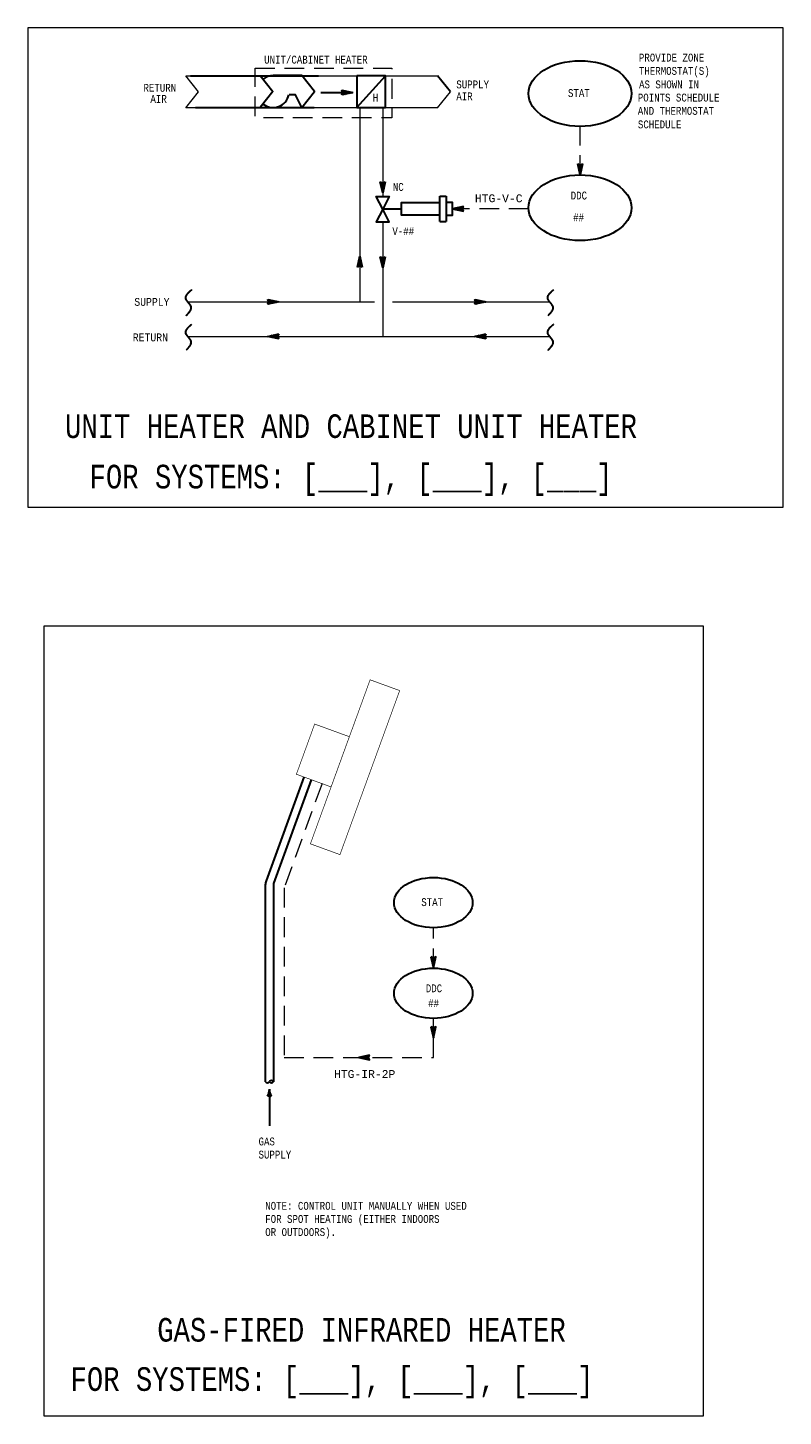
# Model space of a CAD drawing. Header units: inches. Extents: x 3 to 32.2, y 0.4 to 19.6.
# Tile 1 of 3: x 3 to 12.6, y 1.6 to 19.2. Entities that reach past the tile are written whole.
import ezdxf
from ezdxf.enums import TextEntityAlignment as Align

# ---------------------------------------------------------------- set-up
doc = ezdxf.new("R2010")
doc.units = ezdxf.units.IN
doc.header["$MEASUREMENT"] = 0
doc.linetypes.add('HIDDEN', pattern=[0.375, 0.25, -0.125])
for name, color, linetype, lineweight in [('M-ANNO-SYMB', 6, 'Continuous', 30), ('M-ANNO-TEXT', 2, 'Continuous', 30), ('M-DIAG-GRPH', 6, 'Continuous', 13)]:
    doc.layers.add(name, color=color, linetype=linetype, lineweight=lineweight)
doc.styles.add('CONTROLTXT', font='monotxt.shx')

# ---------------------------------------------------------------- blocks, each defined once
blk = doc.blocks.new('*U4')
at = {"color": 0}
for p, q in [((2.656, -0.782), (2.655, -0.782)), ((2.656, -0.782), (2.694, -0.744)), ((2.659, -0.781), (2.657, -0.779)), ((2.662, -0.779), (2.658, -0.776)), ((2.659, -0.775), (2.693, -0.741)), ((2.664, -0.777), (2.66, -0.773)), ((2.667, -0.776), (2.661, -0.77)), ((2.663, -0.767), (2.692, -0.737)), ((2.67, -0.774), (2.663, -0.767)), ((2.673, -0.772), (2.664, -0.764)), ((2.676, -0.771), (2.665, -0.761)), ((2.666, -0.759), (2.691, -0.734)), ((2.667, -0.776), (2.695, -0.747)), ((2.678, -0.769), (2.667, -0.758)), ((2.681, -0.768), (2.668, -0.754)), ((2.669, -0.751), (2.69, -0.73)), ((2.687, -0.769), (2.669, -0.751)), ((2.697, -0.775), (2.67, -0.748)), ((2.672, -0.745), (2.689, -0.727)), ((2.708, -0.781), (2.672, -0.745)), ((2.708, -0.777), (2.673, -0.741)), ((2.674, -0.738), (2.689, -0.723)), ((2.704, -0.768), (2.674, -0.738)), ((2.675, -0.732), (2.688, -0.72)), ((2.701, -0.76), (2.675, -0.735)), ((2.698, -0.753), (2.676, -0.731)), ((2.677, -0.726), (2.687, -0.716)), ((2.693, -0.74), (2.677, -0.724)), ((2.695, -0.746), (2.677, -0.728)), ((2.677, -0.77), (2.697, -0.751)), ((2.678, -0.72), (2.686, -0.712)), ((2.691, -0.733), (2.678, -0.72)), ((2.679, -0.715), (2.686, -0.708)), ((2.69, -0.727), (2.679, -0.717)), ((2.68, -0.709), (2.685, -0.705)), ((2.687, -0.716), (2.68, -0.709)), ((2.688, -0.722), (2.68, -0.713)), ((2.681, -0.704), (2.685, -0.701)), ((2.685, -0.705), (2.681, -0.701)), ((2.686, -0.711), (2.681, -0.705)), ((2.682, -0.694), (2.684, -0.693)), ((2.684, -0.695), (2.682, -0.693)), ((2.682, -0.699), (2.684, -0.697)), ((2.685, -0.7), (2.682, -0.698)), ((2.683, -0.676), (2.683, -0.676)), ((2.683, -0.677), (2.683, -0.677)), ((2.683, -0.68), (2.683, -0.68)), ((2.683, -0.681), (2.683, -0.681)), ((2.683, -0.685), (2.683, -0.684)), ((2.683, -0.686), (2.683, -0.685)), ((2.683, -0.689), (2.684, -0.688)), ((2.684, -0.691), (2.683, -0.689)), ((2.684, -0.767), (2.698, -0.754)), ((2.687, -0.769), (2.699, -0.757)), ((2.69, -0.771), (2.7, -0.76)), ((2.693, -0.772), (2.702, -0.763)), ((2.695, -0.774), (2.703, -0.766)), ((2.698, -0.775), (2.704, -0.769)), ((2.701, -0.777), (2.706, -0.772)), ((2.704, -0.779), (2.707, -0.775)), ((2.707, -0.78), (2.709, -0.778)), ((2.71, -0.782), (2.71, -0.781))]:
    blk.add_line(p, q, dxfattribs=at)

msp = doc.modelspace()

# ---------------------------------------------------------------- linework, layer by layer
at = {"layer": 'M-ANNO-SYMB', "linetype": 'Continuous'}
for p, q in [((5.08, 18.607), (6.708, 18.607)), ((7.195, 18.202), (7.56, 18.607)), ((8.385, 18.403), (8.223, 18.607)), ((6.74, 18.392), (7.145, 18.392)), ((7.005, 18.422), (7.145, 18.392)), ((7.02, 18.392), (7.005, 18.422)), ((7.145, 18.392), (7.005, 18.362)), ((7.005, 18.362), (7.02, 18.392)), ((7.055, 18.373), (7.006, 18.422)), ((7.007, 18.418), (7.01, 18.421)), ((7.007, 18.364), (7.053, 18.411)), ((7.011, 18.363), (7.008, 18.367)), ((7.011, 18.411), (7.019, 18.419)), ((7.02, 18.365), (7.011, 18.374)), ((7.014, 18.404), (7.027, 18.417)), ((7.046, 18.371), (7.015, 18.402)), ((7.029, 18.367), (7.015, 18.381)), ((7.017, 18.386), (7.045, 18.413)), ((7.017, 18.364), (7.062, 18.41)), ((7.018, 18.397), (7.036, 18.415)), ((7.038, 18.369), (7.018, 18.388)), ((7.064, 18.374), (7.02, 18.419)), ((7.03, 18.367), (7.071, 18.408)), ((7.073, 18.376), (7.033, 18.416)), ((7.044, 18.37), (7.08, 18.406)), ((7.081, 18.378), (7.047, 18.413)), ((7.057, 18.373), (7.088, 18.404)), ((7.09, 18.38), (7.06, 18.41)), ((7.071, 18.376), (7.097, 18.402)), ((7.099, 18.382), (7.074, 18.407)), ((7.084, 18.379), (7.106, 18.4)), ((7.108, 18.384), (7.087, 18.404)), ((7.098, 18.382), (7.115, 18.398)), ((7.116, 18.386), (7.101, 18.401)), ((7.111, 18.385), (7.123, 18.396)), ((7.125, 18.387), (7.114, 18.398)), ((7.125, 18.387), (7.132, 18.395)), ((7.134, 18.389), (7.128, 18.396)), ((7.138, 18.39), (7.141, 18.393)), ((7.143, 18.391), (7.141, 18.393)), ((6.652, 18.198), (5.145, 18.198)), ((10.034, 17.347), (10.004, 17.487)), ((10.004, 17.487), (10.034, 17.472)), ((10.005, 17.481), (10.009, 17.485)), ((10.006, 17.486), (10.053, 17.439)), ((10.006, 17.476), (10.052, 17.43)), ((10.007, 17.472), (10.016, 17.481)), ((10.009, 17.464), (10.023, 17.478)), ((10.011, 17.455), (10.03, 17.474)), ((10.013, 17.446), (10.044, 17.478)), ((10.015, 17.437), (10.064, 17.487)), ((10.016, 17.429), (10.061, 17.473)), ((10.028, 17.475), (10.055, 17.448)), ((10.064, 17.487), (10.034, 17.347)), ((10.034, 17.472), (10.064, 17.487)), ((10.039, 17.475), (10.057, 17.457)), ((10.046, 17.478), (10.059, 17.465)), ((10.053, 17.482), (10.061, 17.474)), ((10.06, 17.486), (10.063, 17.483)), ((10.009, 17.462), (10.05, 17.422)), ((10.012, 17.449), (10.048, 17.413)), ((10.015, 17.435), (10.046, 17.404)), ((10.018, 17.42), (10.058, 17.46)), ((10.018, 17.422), (10.044, 17.395)), ((10.02, 17.411), (10.055, 17.446)), ((10.021, 17.408), (10.042, 17.387)), ((10.022, 17.403), (10.052, 17.433)), ((10.024, 17.394), (10.049, 17.419)), ((10.024, 17.395), (10.04, 17.378)), ((10.026, 17.385), (10.046, 17.406)), ((10.027, 17.381), (10.038, 17.369)), ((10.028, 17.376), (10.043, 17.392)), ((10.029, 17.368), (10.04, 17.379)), ((10.029, 17.368), (10.037, 17.361)), ((10.031, 17.359), (10.038, 17.365)), ((10.032, 17.354), (10.035, 17.352)), ((10.033, 17.35), (10.035, 17.352)), ((7.525, 17.117), (7.495, 17.257)), ((7.495, 17.257), (7.525, 17.242)), ((7.496, 17.251), (7.5, 17.254)), ((7.497, 17.255), (7.544, 17.209)), ((7.497, 17.245), (7.542, 17.2)), ((7.498, 17.242), (7.507, 17.251)), ((7.5, 17.233), (7.514, 17.247)), ((7.5, 17.232), (7.54, 17.191)), ((7.502, 17.224), (7.521, 17.244)), ((7.503, 17.216), (7.535, 17.247)), ((7.503, 17.218), (7.539, 17.182)), ((7.505, 17.207), (7.554, 17.256)), ((7.506, 17.205), (7.537, 17.174)), ((7.507, 17.198), (7.551, 17.242)), ((7.509, 17.189), (7.549, 17.229)), ((7.509, 17.191), (7.535, 17.165)), ((7.511, 17.181), (7.546, 17.215)), ((7.512, 17.178), (7.533, 17.156)), ((7.513, 17.172), (7.543, 17.202)), ((7.514, 17.164), (7.531, 17.147)), ((7.515, 17.163), (7.54, 17.188)), ((7.517, 17.154), (7.537, 17.175)), ((7.517, 17.151), (7.529, 17.139)), ((7.518, 17.245), (7.546, 17.217)), ((7.518, 17.146), (7.534, 17.161)), ((7.52, 17.137), (7.531, 17.148)), ((7.52, 17.137), (7.527, 17.13)), ((7.522, 17.128), (7.528, 17.134)), ((7.523, 17.124), (7.525, 17.121)), ((7.524, 17.119), (7.525, 17.121)), ((7.555, 17.257), (7.525, 17.117)), ((7.525, 17.242), (7.555, 17.257)), ((7.53, 17.244), (7.548, 17.226)), ((7.537, 17.248), (7.55, 17.235)), ((7.544, 17.251), (7.552, 17.243)), ((7.551, 17.255), (7.554, 17.252)), ((8.252, 17.078), (8.333, 17.078)), ((8.252, 16.754), (8.252, 17.078)), ((8.333, 17.078), (8.333, 16.835)), ((8.554, 16.944), (8.414, 16.914)), ((8.487, 16.898), (8.527, 16.938)), ((8.496, 16.896), (8.54, 16.941)), ((8.504, 16.895), (8.554, 16.944)), ((8.542, 16.919), (8.524, 16.937)), ((8.545, 16.926), (8.532, 16.939)), ((8.539, 16.914), (8.554, 16.944)), ((8.549, 16.933), (8.541, 16.941)), ((8.553, 16.94), (8.55, 16.943)), ((7.525, 16.912), (7.53, 16.912)), ((8.333, 16.835), (8.333, 16.754)), ((8.414, 16.914), (8.554, 16.884)), ((8.417, 16.913), (8.419, 16.915)), ((8.421, 16.912), (8.419, 16.915)), ((8.426, 16.911), (8.432, 16.918)), ((8.435, 16.909), (8.428, 16.917)), ((8.435, 16.909), (8.446, 16.92)), ((8.448, 16.907), (8.436, 16.918)), ((8.443, 16.908), (8.459, 16.923)), ((8.462, 16.904), (8.445, 16.92)), ((8.452, 16.906), (8.473, 16.926)), ((8.475, 16.901), (8.454, 16.922)), ((8.461, 16.904), (8.486, 16.929)), ((8.489, 16.898), (8.462, 16.924)), ((8.47, 16.902), (8.5, 16.932)), ((8.502, 16.895), (8.471, 16.926)), ((8.478, 16.9), (8.513, 16.935)), ((8.516, 16.892), (8.48, 16.928)), ((8.529, 16.889), (8.489, 16.93)), ((8.543, 16.886), (8.497, 16.932)), ((8.553, 16.886), (8.506, 16.933)), ((8.513, 16.893), (8.545, 16.924)), ((8.542, 16.908), (8.515, 16.935)), ((8.522, 16.891), (8.541, 16.91)), ((8.531, 16.889), (8.545, 16.903)), ((8.554, 16.884), (8.539, 16.914)), ((8.539, 16.887), (8.548, 16.896)), ((8.548, 16.885), (8.552, 16.889)), ((8.252, 16.754), (8.333, 16.754)), ((7.203, 16.174), (7.233, 16.314)), ((7.25, 16.233), (7.206, 16.188)), ((7.248, 16.241), (7.209, 16.202)), ((7.246, 16.25), (7.212, 16.215)), ((7.244, 16.259), (7.214, 16.229)), ((7.26, 16.186), (7.215, 16.231)), ((7.243, 16.268), (7.217, 16.242)), ((7.257, 16.199), (7.217, 16.24)), ((7.254, 16.213), (7.219, 16.248)), ((7.241, 16.276), (7.22, 16.256)), ((7.251, 16.226), (7.221, 16.257)), ((7.249, 16.24), (7.222, 16.266)), ((7.239, 16.285), (7.223, 16.269)), ((7.246, 16.253), (7.224, 16.275)), ((7.237, 16.294), (7.226, 16.283)), ((7.243, 16.267), (7.226, 16.283)), ((7.24, 16.28), (7.228, 16.292)), ((7.235, 16.303), (7.229, 16.296)), ((7.237, 16.294), (7.23, 16.301)), ((7.233, 16.311), (7.232, 16.31)), ((7.234, 16.307), (7.232, 16.31)), ((7.233, 16.314), (7.263, 16.174)), ((7.525, 16.167), (7.495, 16.307)), ((7.495, 16.307), (7.525, 16.292)), ((7.496, 16.301), (7.5, 16.304)), ((7.497, 16.305), (7.544, 16.259)), ((7.497, 16.295), (7.542, 16.25)), ((7.498, 16.292), (7.507, 16.301)), ((7.5, 16.283), (7.514, 16.297)), ((7.5, 16.282), (7.54, 16.241)), ((7.502, 16.274), (7.521, 16.294)), ((7.503, 16.266), (7.535, 16.297)), ((7.503, 16.268), (7.539, 16.232)), ((7.505, 16.257), (7.554, 16.306)), ((7.506, 16.255), (7.537, 16.224)), ((7.507, 16.248), (7.551, 16.292)), ((7.509, 16.239), (7.549, 16.279)), ((7.509, 16.241), (7.535, 16.215)), ((7.511, 16.231), (7.546, 16.265)), ((7.513, 16.222), (7.543, 16.252)), ((7.515, 16.213), (7.54, 16.238)), ((7.518, 16.295), (7.546, 16.267)), ((7.555, 16.307), (7.525, 16.167)), ((7.525, 16.292), (7.555, 16.307)), ((7.53, 16.294), (7.548, 16.276)), ((7.537, 16.298), (7.55, 16.285)), ((7.544, 16.301), (7.552, 16.293)), ((7.551, 16.305), (7.554, 16.302)), ((7.252, 16.224), (7.203, 16.175)), ((7.233, 16.189), (7.203, 16.174)), ((7.206, 16.176), (7.204, 16.179)), ((7.214, 16.179), (7.206, 16.187)), ((7.221, 16.183), (7.207, 16.196)), ((7.228, 16.186), (7.209, 16.205)), ((7.239, 16.186), (7.211, 16.214)), ((7.26, 16.175), (7.213, 16.222)), ((7.254, 16.215), (7.223, 16.184)), ((7.263, 16.174), (7.233, 16.189)), ((7.256, 16.206), (7.236, 16.187)), ((7.258, 16.198), (7.243, 16.184)), ((7.259, 16.189), (7.251, 16.18)), ((7.261, 16.18), (7.258, 16.176)), ((7.512, 16.228), (7.533, 16.206)), ((7.514, 16.214), (7.531, 16.197)), ((7.517, 16.204), (7.537, 16.225)), ((7.517, 16.201), (7.529, 16.189)), ((7.518, 16.196), (7.534, 16.211)), ((7.52, 16.187), (7.531, 16.198)), ((7.52, 16.187), (7.527, 16.18)), ((7.522, 16.178), (7.528, 16.184)), ((7.523, 16.174), (7.525, 16.171)), ((7.524, 16.169), (7.525, 16.171)), ((6.078, 15.733), (6.063, 15.763)), ((6.063, 15.763), (6.203, 15.733)), ((6.063, 15.703), (6.078, 15.733)), ((6.203, 15.733), (6.063, 15.703)), ((6.113, 15.714), (6.064, 15.763)), ((6.064, 15.706), (6.111, 15.753)), ((6.065, 15.76), (6.067, 15.762)), ((6.069, 15.705), (6.065, 15.709)), ((6.068, 15.753), (6.076, 15.761)), ((6.078, 15.707), (6.069, 15.716)), ((6.072, 15.746), (6.085, 15.759)), ((6.087, 15.709), (6.072, 15.723)), ((6.104, 15.712), (6.073, 15.744)), ((6.075, 15.738), (6.094, 15.757)), ((6.075, 15.727), (6.102, 15.755)), ((6.075, 15.706), (6.12, 15.751)), ((6.095, 15.71), (6.076, 15.73)), ((6.122, 15.716), (6.077, 15.76)), ((6.088, 15.709), (6.129, 15.749)), ((6.13, 15.718), (6.091, 15.757)), ((6.102, 15.712), (6.137, 15.747)), ((6.139, 15.72), (6.104, 15.755)), ((6.115, 15.715), (6.146, 15.746)), ((6.148, 15.722), (6.118, 15.752)), ((6.129, 15.718), (6.155, 15.744)), ((6.156, 15.724), (6.131, 15.749)), ((6.142, 15.72), (6.164, 15.742)), ((6.165, 15.725), (6.145, 15.746)), ((6.156, 15.723), (6.172, 15.74)), ((6.174, 15.727), (6.158, 15.743)), ((6.169, 15.726), (6.181, 15.738)), ((6.183, 15.729), (6.172, 15.74)), ((6.183, 15.729), (6.19, 15.736)), ((6.191, 15.731), (6.185, 15.737)), ((6.196, 15.732), (6.198, 15.734)), ((6.2, 15.733), (6.199, 15.734)), ((8.696, 15.763), (8.836, 15.733)), ((8.711, 15.733), (8.696, 15.763)), ((8.836, 15.733), (8.696, 15.703)), ((8.696, 15.703), (8.711, 15.733)), ((8.746, 15.714), (8.697, 15.763)), ((8.698, 15.76), (8.701, 15.762)), ((8.698, 15.706), (8.744, 15.753)), ((8.702, 15.705), (8.699, 15.709)), ((8.702, 15.753), (8.71, 15.761)), ((8.711, 15.707), (8.702, 15.716)), ((8.705, 15.746), (8.718, 15.759)), ((8.737, 15.712), (8.706, 15.744)), ((8.72, 15.709), (8.706, 15.723)), ((8.708, 15.727), (8.736, 15.755)), ((8.708, 15.706), (8.753, 15.751)), ((8.709, 15.738), (8.727, 15.757)), ((8.729, 15.71), (8.709, 15.73)), ((8.755, 15.716), (8.711, 15.76)), ((8.721, 15.709), (8.762, 15.749)), ((8.764, 15.718), (8.724, 15.757)), ((8.735, 15.712), (8.771, 15.747)), ((8.772, 15.72), (8.738, 15.755)), ((8.748, 15.715), (8.779, 15.746)), ((8.781, 15.722), (8.751, 15.752)), ((8.762, 15.718), (8.788, 15.744)), ((8.79, 15.724), (8.765, 15.749)), ((8.775, 15.72), (8.797, 15.742)), ((8.799, 15.725), (8.778, 15.746)), ((8.789, 15.723), (8.806, 15.74)), ((8.807, 15.727), (8.792, 15.743)), ((8.802, 15.726), (8.814, 15.738)), ((8.816, 15.729), (8.805, 15.74)), ((8.816, 15.729), (8.823, 15.736)), ((8.825, 15.731), (8.819, 15.737)), ((8.829, 15.732), (8.832, 15.734)), ((8.834, 15.733), (8.832, 15.734)), ((6.063, 15.295), (6.203, 15.325)), ((6.203, 15.265), (6.063, 15.295)), ((6.066, 15.295), (6.067, 15.294)), ((6.07, 15.296), (6.067, 15.294)), ((6.074, 15.297), (6.081, 15.291)), ((6.083, 15.299), (6.076, 15.292)), ((6.083, 15.299), (6.094, 15.288)), ((6.097, 15.302), (6.085, 15.29)), ((6.092, 15.301), (6.108, 15.285)), ((6.11, 15.305), (6.094, 15.288)), ((6.101, 15.303), (6.121, 15.282)), ((6.124, 15.308), (6.102, 15.286)), ((6.109, 15.304), (6.135, 15.279)), ((6.137, 15.31), (6.111, 15.284)), ((6.118, 15.306), (6.148, 15.276)), ((6.151, 15.313), (6.12, 15.282)), ((6.127, 15.308), (6.162, 15.273)), ((6.164, 15.316), (6.129, 15.281)), ((6.136, 15.31), (6.175, 15.271)), ((6.178, 15.319), (6.137, 15.279)), ((6.144, 15.312), (6.189, 15.268)), ((6.191, 15.322), (6.146, 15.277)), ((6.153, 15.314), (6.202, 15.265)), ((6.202, 15.322), (6.155, 15.275)), ((6.162, 15.316), (6.193, 15.284)), ((6.191, 15.301), (6.163, 15.273)), ((6.171, 15.318), (6.19, 15.298)), ((6.191, 15.29), (6.172, 15.271)), ((6.179, 15.319), (6.193, 15.305)), ((6.194, 15.282), (6.181, 15.269)), ((6.203, 15.325), (6.188, 15.295)), ((6.188, 15.321), (6.197, 15.312)), ((6.188, 15.295), (6.203, 15.265)), ((6.198, 15.275), (6.19, 15.267)), ((6.197, 15.323), (6.201, 15.319)), ((6.201, 15.268), (6.198, 15.266)), ((8.697, 15.295), (8.837, 15.325)), ((8.837, 15.265), (8.697, 15.295)), ((8.699, 15.295), (8.701, 15.294)), ((8.703, 15.296), (8.701, 15.294)), ((8.708, 15.297), (8.714, 15.291)), ((8.717, 15.299), (8.71, 15.292)), ((8.717, 15.299), (8.728, 15.288)), ((8.73, 15.302), (8.718, 15.29)), ((8.725, 15.301), (8.741, 15.285)), ((8.744, 15.305), (8.727, 15.288)), ((8.734, 15.303), (8.755, 15.282)), ((8.757, 15.308), (8.736, 15.286)), ((8.743, 15.304), (8.768, 15.279)), ((8.771, 15.31), (8.745, 15.284)), ((8.752, 15.306), (8.782, 15.276)), ((8.784, 15.313), (8.753, 15.282)), ((8.76, 15.308), (8.795, 15.273)), ((8.798, 15.316), (8.762, 15.281)), ((8.769, 15.31), (8.809, 15.271)), ((8.811, 15.319), (8.771, 15.279)), ((8.778, 15.312), (8.822, 15.268)), ((8.825, 15.322), (8.78, 15.277)), ((8.787, 15.314), (8.836, 15.265)), ((8.835, 15.322), (8.788, 15.275)), ((8.795, 15.316), (8.827, 15.284)), ((8.825, 15.301), (8.797, 15.273)), ((8.804, 15.318), (8.823, 15.298)), ((8.824, 15.29), (8.806, 15.271)), ((8.813, 15.319), (8.827, 15.305)), ((8.828, 15.282), (8.814, 15.269)), ((8.837, 15.325), (8.822, 15.295)), ((8.822, 15.321), (8.83, 15.312)), ((8.822, 15.295), (8.837, 15.265)), ((8.831, 15.275), (8.823, 15.267)), ((8.83, 15.323), (8.834, 15.319)), ((8.835, 15.268), (8.832, 15.266))]:
    msp.add_line(p, q, dxfattribs=at)
at = {"layer": 'M-ANNO-SYMB'}
for p, q in [((7.766, 16.912), (7.525, 16.912)), ((6.522, 9.696), (6.043, 8.378)), ((6.616, 9.662), (6.135, 8.341)), ((6.033, 8.324), (6.033, 5.824)), ((6.135, 8.341), (6.135, 5.824)), ((8.188, 7.359), (8.139, 7.408)), ((8.143, 7.407), (8.14, 7.404)), ((8.15, 7.404), (8.142, 7.396)), ((8.186, 7.351), (8.142, 7.395)), ((8.157, 7.4), (8.144, 7.387)), ((8.184, 7.342), (8.145, 7.381)), ((8.164, 7.397), (8.146, 7.378)), ((8.175, 7.397), (8.148, 7.37)), ((8.182, 7.333), (8.148, 7.368)), ((8.196, 7.408), (8.149, 7.361)), ((8.196, 7.397), (8.151, 7.352)), ((8.181, 7.325), (8.151, 7.355)), ((8.193, 7.384), (8.153, 7.344)), ((8.179, 7.316), (8.154, 7.341)), ((8.19, 7.371), (8.155, 7.335)), ((8.177, 7.307), (8.156, 7.328)), ((8.187, 7.357), (8.157, 7.326)), ((8.19, 7.368), (8.159, 7.399)), ((8.185, 7.344), (8.159, 7.318)), ((8.175, 7.299), (8.159, 7.314)), ((8.182, 7.33), (8.161, 7.309)), ((8.179, 7.317), (8.162, 7.3)), ((8.173, 7.29), (8.162, 7.301)), ((8.176, 7.304), (8.164, 7.292)), ((8.171, 7.281), (8.165, 7.288)), ((8.173, 7.29), (8.166, 7.283)), ((8.17, 7.277), (8.168, 7.274)), ((8.169, 7.273), (8.168, 7.274)), ((8.192, 7.377), (8.172, 7.396)), ((8.194, 7.385), (8.18, 7.399)), ((8.195, 7.394), (8.187, 7.403)), ((8.197, 7.403), (8.194, 7.406)), ((8.188, 6.473), (8.139, 6.521)), ((8.143, 6.52), (8.14, 6.518)), ((8.15, 6.517), (8.142, 6.509)), ((8.186, 6.464), (8.142, 6.508)), ((8.157, 6.513), (8.144, 6.5)), ((8.184, 6.455), (8.145, 6.495)), ((8.164, 6.51), (8.146, 6.492)), ((8.175, 6.51), (8.148, 6.483)), ((8.182, 6.447), (8.148, 6.481)), ((8.196, 6.521), (8.149, 6.474)), ((8.196, 6.511), (8.151, 6.466)), ((8.181, 6.438), (8.151, 6.468)), ((8.193, 6.497), (8.153, 6.457)), ((8.179, 6.429), (8.154, 6.454)), ((8.19, 6.484), (8.155, 6.448)), ((8.177, 6.421), (8.156, 6.441)), ((8.187, 6.47), (8.157, 6.44)), ((8.19, 6.481), (8.159, 6.512)), ((8.185, 6.457), (8.159, 6.431)), ((8.175, 6.412), (8.159, 6.428)), ((8.182, 6.444), (8.161, 6.422)), ((8.179, 6.43), (8.162, 6.414)), ((8.173, 6.403), (8.162, 6.414)), ((8.176, 6.417), (8.164, 6.405)), ((8.171, 6.395), (8.165, 6.401)), ((8.173, 6.403), (8.166, 6.396)), ((8.17, 6.39), (8.168, 6.388)), ((8.169, 6.386), (8.168, 6.387)), ((8.192, 6.49), (8.172, 6.509)), ((8.194, 6.499), (8.18, 6.513)), ((8.195, 6.507), (8.187, 6.516)), ((8.197, 6.516), (8.194, 6.52)), ((7.223, 6.13), (7.225, 6.132)), ((7.227, 6.129), (7.225, 6.132)), ((7.232, 6.129), (7.238, 6.135)), ((7.24, 6.127), (7.233, 6.134)), ((7.24, 6.127), (7.251, 6.138)), ((7.254, 6.124), (7.242, 6.136)), ((7.249, 6.125), (7.265, 6.14)), ((7.267, 6.121), (7.251, 6.137)), ((7.258, 6.123), (7.278, 6.143)), ((7.281, 6.118), (7.259, 6.139)), ((7.266, 6.121), (7.291, 6.146)), ((7.294, 6.115), (7.268, 6.141)), ((7.275, 6.119), (7.305, 6.149)), ((7.307, 6.112), (7.277, 6.143)), ((7.284, 6.117), (7.318, 6.152)), ((7.321, 6.109), (7.285, 6.145)), ((7.292, 6.116), (7.332, 6.155)), ((7.334, 6.107), (7.294, 6.147)), ((7.301, 6.114), (7.345, 6.158)), ((7.348, 6.104), (7.303, 6.149)), ((7.31, 6.112), (7.358, 6.16)), ((7.358, 6.104), (7.311, 6.15)), ((7.318, 6.11), (7.349, 6.141)), ((7.347, 6.125), (7.32, 6.152)), ((7.327, 6.108), (7.346, 6.127)), ((7.347, 6.136), (7.329, 6.154)), ((7.336, 6.106), (7.35, 6.12)), ((7.35, 6.143), (7.337, 6.156)), ((7.344, 6.104), (7.353, 6.113)), ((7.354, 6.15), (7.346, 6.158)), ((7.353, 6.103), (7.357, 6.106)), ((7.357, 6.157), (7.355, 6.16)), ((6.086, 5.654), (6.063, 5.641)), ((6.086, 5.654), (6.086, 5.264)), ((6.086, 5.654), (6.109, 5.641))]:
    msp.add_line(p, q, dxfattribs=at)
at = {"layer": 'M-ANNO-SYMB', "linetype": 'Continuous', "flags": 128}
for points in [[(5.966, 18.608), (6.128, 18.406), (5.966, 18.203)], [(6.497, 18.203), (6.659, 18.406), (6.497, 18.608), (6.133, 18.608)], [(7.195, 18.607), (7.195, 18.202), (7.56, 18.202), (7.56, 18.607), (7.195, 18.607)], [(6.497, 18.203), (6.416, 18.365), (6.335, 18.365)], [(7.525, 16.912), (7.444, 16.75), (7.606, 16.75), (7.525, 16.912), (7.444, 17.074), (7.606, 17.074), (7.525, 16.912)], [(8.252, 16.835), (7.766, 16.835), (7.766, 16.997), (8.252, 16.997)], [(8.333, 16.833), (8.414, 16.833), (8.414, 16.995), (8.333, 16.995)]]:
    msp.add_lwpolyline(points, dxfattribs=at)
at = {"layer": 'M-ANNO-SYMB', "flags": 128}
for points in [[(5.095, 15.885), (5.093, 15.883), (5.091, 15.882), (5.089, 15.88), (5.087, 15.878), (5.085, 15.877), (5.084, 15.875), (5.082, 15.873), (5.08, 15.872), (5.078, 15.87), (5.076, 15.868), (5.074, 15.867), (5.072, 15.865), (5.07, 15.863), (5.069, 15.862), (5.067, 15.86), (5.065, 15.859), (5.063, 15.857), (5.062, 15.855), (5.06, 15.854), (5.058, 15.852), (5.056, 15.85), (5.055, 15.849), (5.053, 15.847), (5.051, 15.845), (5.05, 15.844), (5.048, 15.842), (5.047, 15.84), (5.045, 15.839), (5.044, 15.837), (5.042, 15.836), (5.041, 15.834), (5.039, 15.832), (5.038, 15.831), (5.037, 15.829), (5.035, 15.827), (5.034, 15.826), (5.033, 15.824), (5.032, 15.822), (5.031, 15.821), (5.03, 15.819), (5.029, 15.817), (5.028, 15.816), (5.027, 15.814), (5.026, 15.812), (5.025, 15.811), (5.024, 15.809), (5.023, 15.807), (5.022, 15.806), (5.022, 15.804), (5.021, 15.802), (5.021, 15.801), (5.02, 15.799), (5.02, 15.797), (5.019, 15.796), (5.019, 15.794), (5.019, 15.792), (5.018, 15.791), (5.018, 15.789), (5.018, 15.787), (5.018, 15.786), (5.018, 15.784), (5.018, 15.782), (5.018, 15.781), (5.019, 15.779), (5.019, 15.777), (5.019, 15.776), (5.02, 15.774), (5.02, 15.772), (5.021, 15.771), (5.021, 15.769), (5.022, 15.767), (5.023, 15.766), (5.023, 15.764), (5.024, 15.762), (5.025, 15.761), (5.026, 15.759), (5.027, 15.757), (5.028, 15.756), (5.029, 15.754), (5.03, 15.752), (5.031, 15.75), (5.033, 15.749), (5.034, 15.747), (5.035, 15.745), (5.036, 15.744), (5.038, 15.742), (5.039, 15.74), (5.04, 15.739), (5.042, 15.737), (5.043, 15.735), (5.044, 15.733), (5.046, 15.732), (5.047, 15.73), (5.049, 15.728), (5.05, 15.727), (5.052, 15.725), (5.053, 15.723), (5.054, 15.722), (5.056, 15.72), (5.057, 15.718), (5.059, 15.716), (5.06, 15.715), (5.061, 15.713), (5.063, 15.711), (5.064, 15.709), (5.066, 15.708), (5.067, 15.706), (5.068, 15.704), (5.07, 15.703), (5.071, 15.701), (5.072, 15.699), (5.073, 15.697), (5.074, 15.696), (5.076, 15.694), (5.077, 15.692), (5.078, 15.69), (5.079, 15.689), (5.08, 15.687), (5.081, 15.685), (5.082, 15.684), (5.082, 15.682), (5.083, 15.68), (5.084, 15.678), (5.085, 15.677), (5.085, 15.675), (5.086, 15.673), (5.086, 15.671), (5.087, 15.67), (5.087, 15.668), (5.087, 15.666), (5.088, 15.664), (5.088, 15.662), (5.088, 15.661), (5.088, 15.659), (5.088, 15.657), (5.088, 15.655), (5.088, 15.654), (5.088, 15.652), (5.087, 15.65), (5.087, 15.648), (5.087, 15.647), (5.086, 15.645), (5.086, 15.643), (5.085, 15.641), (5.085, 15.64), (5.084, 15.638), (5.084, 15.636), (5.083, 15.634), (5.082, 15.632), (5.082, 15.631), (5.081, 15.629), (5.08, 15.627), (5.079, 15.625), (5.078, 15.624), (5.077, 15.622), (5.076, 15.62), (5.075, 15.618), (5.074, 15.616), (5.073, 15.615), (5.072, 15.613), (5.071, 15.611), (5.069, 15.609), (5.068, 15.607), (5.067, 15.606), (5.066, 15.604), (5.064, 15.602), (5.063, 15.6), (5.061, 15.598), (5.06, 15.597), (5.059, 15.595), (5.057, 15.593), (5.056, 15.591), (5.054, 15.59), (5.053, 15.588), (5.051, 15.586), (5.05, 15.584), (5.048, 15.582), (5.047, 15.581), (5.045, 15.579), (5.043, 15.577), (5.042, 15.575), (5.04, 15.573), (5.039, 15.572), (5.037, 15.57), (5.035, 15.568), (5.034, 15.566), (5.032, 15.564), (5.03, 15.563), (5.029, 15.561), (5.027, 15.559), (5.025, 15.557)], [(9.696, 15.885), (9.694, 15.883), (9.692, 15.882), (9.69, 15.88), (9.688, 15.878), (9.686, 15.877), (9.684, 15.875), (9.682, 15.873), (9.681, 15.872), (9.679, 15.87), (9.677, 15.868), (9.675, 15.867), (9.673, 15.865), (9.671, 15.863), (9.669, 15.862), (9.668, 15.86), (9.666, 15.859), (9.664, 15.857), (9.662, 15.855), (9.661, 15.854), (9.659, 15.852), (9.657, 15.85), (9.655, 15.849), (9.654, 15.847), (9.652, 15.845), (9.651, 15.844), (9.649, 15.842), (9.647, 15.84), (9.646, 15.839), (9.644, 15.837), (9.643, 15.836), (9.642, 15.834), (9.64, 15.832), (9.639, 15.831), (9.638, 15.829), (9.636, 15.827), (9.635, 15.826), (9.634, 15.824), (9.633, 15.822), (9.631, 15.821), (9.63, 15.819), (9.629, 15.817), (9.628, 15.816), (9.627, 15.814), (9.626, 15.812), (9.626, 15.811), (9.625, 15.809), (9.624, 15.807), (9.623, 15.806), (9.623, 15.804), (9.622, 15.802), (9.621, 15.801), (9.621, 15.799), (9.62, 15.797), (9.62, 15.796), (9.62, 15.794), (9.619, 15.792), (9.619, 15.791), (9.619, 15.789), (9.619, 15.787), (9.619, 15.786), (9.619, 15.784), (9.619, 15.782), (9.619, 15.781), (9.619, 15.779), (9.62, 15.777), (9.62, 15.776), (9.62, 15.774), (9.621, 15.772), (9.621, 15.771), (9.622, 15.769), (9.623, 15.767), (9.624, 15.766), (9.624, 15.764), (9.625, 15.762), (9.626, 15.761), (9.627, 15.759), (9.628, 15.757), (9.629, 15.756), (9.63, 15.754), (9.631, 15.752), (9.632, 15.75), (9.633, 15.749), (9.635, 15.747), (9.636, 15.745), (9.637, 15.744), (9.638, 15.742), (9.64, 15.74), (9.641, 15.739), (9.642, 15.737), (9.644, 15.735), (9.645, 15.733), (9.647, 15.732), (9.648, 15.73), (9.649, 15.728), (9.651, 15.727), (9.652, 15.725), (9.654, 15.723), (9.655, 15.722), (9.657, 15.72), (9.658, 15.718), (9.659, 15.716), (9.661, 15.715), (9.662, 15.713), (9.664, 15.711), (9.665, 15.709), (9.666, 15.708), (9.668, 15.706), (9.669, 15.704), (9.67, 15.703), (9.672, 15.701), (9.673, 15.699), (9.674, 15.697), (9.675, 15.696), (9.676, 15.694), (9.677, 15.692), (9.679, 15.69), (9.68, 15.689), (9.681, 15.687), (9.681, 15.685), (9.682, 15.684), (9.683, 15.682), (9.684, 15.68), (9.685, 15.678), (9.685, 15.677), (9.686, 15.675), (9.687, 15.673), (9.687, 15.671), (9.688, 15.67), (9.688, 15.668), (9.688, 15.666), (9.688, 15.664), (9.689, 15.662), (9.689, 15.661), (9.689, 15.659), (9.689, 15.657), (9.689, 15.655), (9.689, 15.654), (9.688, 15.652), (9.688, 15.65), (9.688, 15.648), (9.688, 15.647), (9.687, 15.645), (9.687, 15.643), (9.686, 15.641), (9.686, 15.64), (9.685, 15.638), (9.684, 15.636), (9.684, 15.634), (9.683, 15.632), (9.682, 15.631), (9.682, 15.629), (9.681, 15.627), (9.68, 15.625), (9.679, 15.624), (9.678, 15.622), (9.677, 15.62), (9.676, 15.618), (9.675, 15.616), (9.674, 15.615), (9.672, 15.613), (9.671, 15.611), (9.67, 15.609), (9.669, 15.607), (9.668, 15.606), (9.666, 15.604), (9.665, 15.602), (9.664, 15.6), (9.662, 15.598), (9.661, 15.597), (9.659, 15.595), (9.658, 15.593), (9.657, 15.591), (9.655, 15.59), (9.654, 15.588), (9.652, 15.586), (9.651, 15.584), (9.649, 15.582), (9.647, 15.581), (9.646, 15.579), (9.644, 15.577), (9.643, 15.575), (9.641, 15.573), (9.639, 15.572), (9.638, 15.57), (9.636, 15.568), (9.634, 15.566), (9.633, 15.564), (9.631, 15.563), (9.63, 15.561), (9.628, 15.559), (9.626, 15.557)], [(5.095, 15.446), (5.093, 15.444), (5.091, 15.443), (5.089, 15.441), (5.087, 15.439), (5.085, 15.438), (5.084, 15.436), (5.082, 15.434), (5.08, 15.433), (5.078, 15.431), (5.076, 15.429), (5.074, 15.428), (5.072, 15.426), (5.07, 15.425), (5.069, 15.423), (5.067, 15.421), (5.065, 15.42), (5.063, 15.418), (5.062, 15.416), (5.06, 15.415), (5.058, 15.413), (5.056, 15.411), (5.055, 15.41), (5.053, 15.408), (5.051, 15.406), (5.05, 15.405), (5.048, 15.403), (5.047, 15.402), (5.045, 15.4), (5.044, 15.398), (5.042, 15.397), (5.041, 15.395), (5.039, 15.393), (5.038, 15.392), (5.037, 15.39), (5.035, 15.388), (5.034, 15.387), (5.033, 15.385), (5.032, 15.383), (5.031, 15.382), (5.03, 15.38), (5.029, 15.378), (5.028, 15.377), (5.027, 15.375), (5.026, 15.373), (5.025, 15.372), (5.024, 15.37), (5.023, 15.368), (5.022, 15.367), (5.022, 15.365), (5.021, 15.363), (5.021, 15.362), (5.02, 15.36), (5.02, 15.358), (5.019, 15.357), (5.019, 15.355), (5.019, 15.353), (5.018, 15.352), (5.018, 15.35), (5.018, 15.348), (5.018, 15.347), (5.018, 15.345), (5.018, 15.343), (5.018, 15.342), (5.019, 15.34), (5.019, 15.338), (5.019, 15.337), (5.02, 15.335), (5.02, 15.333), (5.021, 15.332), (5.021, 15.33), (5.022, 15.328), (5.023, 15.327), (5.023, 15.325), (5.024, 15.323), (5.025, 15.322), (5.026, 15.32), (5.027, 15.318), (5.028, 15.317), (5.029, 15.315), (5.03, 15.313), (5.031, 15.312), (5.033, 15.31), (5.034, 15.308), (5.035, 15.306), (5.036, 15.305), (5.038, 15.303), (5.039, 15.301), (5.04, 15.3), (5.042, 15.298), (5.043, 15.296), (5.044, 15.295), (5.046, 15.293), (5.047, 15.291), (5.049, 15.289), (5.05, 15.288), (5.052, 15.286), (5.053, 15.284), (5.054, 15.283), (5.056, 15.281), (5.057, 15.279), (5.059, 15.277), (5.06, 15.276), (5.061, 15.274), (5.063, 15.272), (5.064, 15.271), (5.066, 15.269), (5.067, 15.267), (5.068, 15.265), (5.07, 15.264), (5.071, 15.262), (5.072, 15.26), (5.073, 15.258), (5.074, 15.257), (5.076, 15.255), (5.077, 15.253), (5.078, 15.252), (5.079, 15.25), (5.08, 15.248), (5.081, 15.246), (5.082, 15.245), (5.082, 15.243), (5.083, 15.241), (5.084, 15.239), (5.085, 15.238), (5.085, 15.236), (5.086, 15.234), (5.086, 15.232), (5.087, 15.231), (5.087, 15.229), (5.087, 15.227), (5.088, 15.225), (5.088, 15.224), (5.088, 15.222), (5.088, 15.22), (5.088, 15.218), (5.088, 15.217), (5.088, 15.215), (5.088, 15.213), (5.087, 15.211), (5.087, 15.209), (5.087, 15.208), (5.086, 15.206), (5.086, 15.204), (5.085, 15.202), (5.085, 15.201), (5.084, 15.199), (5.084, 15.197), (5.083, 15.195), (5.082, 15.193), (5.082, 15.192), (5.081, 15.19), (5.08, 15.188), (5.079, 15.186), (5.078, 15.185), (5.077, 15.183), (5.076, 15.181), (5.075, 15.179), (5.074, 15.177), (5.073, 15.176), (5.072, 15.174), (5.071, 15.172), (5.069, 15.17), (5.068, 15.168), (5.067, 15.167), (5.066, 15.165), (5.064, 15.163), (5.063, 15.161), (5.061, 15.16), (5.06, 15.158), (5.059, 15.156), (5.057, 15.154), (5.056, 15.152), (5.054, 15.151), (5.053, 15.149), (5.051, 15.147), (5.05, 15.145), (5.048, 15.143), (5.047, 15.142), (5.045, 15.14), (5.043, 15.138), (5.042, 15.136), (5.04, 15.134), (5.039, 15.133), (5.037, 15.131), (5.035, 15.129), (5.034, 15.127), (5.032, 15.125), (5.03, 15.124), (5.029, 15.122), (5.027, 15.12), (5.025, 15.118)], [(9.696, 15.446), (9.694, 15.444), (9.692, 15.443), (9.69, 15.441), (9.688, 15.439), (9.686, 15.438), (9.684, 15.436), (9.682, 15.434), (9.681, 15.433), (9.679, 15.431), (9.677, 15.429), (9.675, 15.428), (9.673, 15.426), (9.671, 15.425), (9.669, 15.423), (9.668, 15.421), (9.666, 15.42), (9.664, 15.418), (9.662, 15.416), (9.661, 15.415), (9.659, 15.413), (9.657, 15.411), (9.655, 15.41), (9.654, 15.408), (9.652, 15.406), (9.651, 15.405), (9.649, 15.403), (9.647, 15.402), (9.646, 15.4), (9.644, 15.398), (9.643, 15.397), (9.642, 15.395), (9.64, 15.393), (9.639, 15.392), (9.638, 15.39), (9.636, 15.388), (9.635, 15.387), (9.634, 15.385), (9.633, 15.383), (9.631, 15.382), (9.63, 15.38), (9.629, 15.378), (9.628, 15.377), (9.627, 15.375), (9.626, 15.373), (9.626, 15.372), (9.625, 15.37), (9.624, 15.368), (9.623, 15.367), (9.623, 15.365), (9.622, 15.363), (9.621, 15.362), (9.621, 15.36), (9.62, 15.358), (9.62, 15.357), (9.62, 15.355), (9.619, 15.353), (9.619, 15.352), (9.619, 15.35), (9.619, 15.348), (9.619, 15.347), (9.619, 15.345), (9.619, 15.343), (9.619, 15.342), (9.619, 15.34), (9.62, 15.338), (9.62, 15.337), (9.62, 15.335), (9.621, 15.333), (9.621, 15.332), (9.622, 15.33), (9.623, 15.328), (9.624, 15.327), (9.624, 15.325), (9.625, 15.323), (9.626, 15.322), (9.627, 15.32), (9.628, 15.318), (9.629, 15.317), (9.63, 15.315), (9.631, 15.313), (9.632, 15.312), (9.633, 15.31), (9.635, 15.308), (9.636, 15.306), (9.637, 15.305), (9.638, 15.303), (9.64, 15.301), (9.641, 15.3), (9.642, 15.298), (9.644, 15.296), (9.645, 15.295), (9.647, 15.293), (9.648, 15.291), (9.649, 15.289), (9.651, 15.288), (9.652, 15.286), (9.654, 15.284), (9.655, 15.283), (9.657, 15.281), (9.658, 15.279), (9.659, 15.277), (9.661, 15.276), (9.662, 15.274), (9.664, 15.272), (9.665, 15.271), (9.666, 15.269), (9.668, 15.267), (9.669, 15.265), (9.67, 15.264), (9.672, 15.262), (9.673, 15.26), (9.674, 15.258), (9.675, 15.257), (9.676, 15.255), (9.677, 15.253), (9.679, 15.252), (9.68, 15.25), (9.681, 15.248), (9.681, 15.246), (9.682, 15.245), (9.683, 15.243), (9.684, 15.241), (9.685, 15.239), (9.685, 15.238), (9.686, 15.236), (9.687, 15.234), (9.687, 15.232), (9.688, 15.231), (9.688, 15.229), (9.688, 15.227), (9.688, 15.225), (9.689, 15.224), (9.689, 15.222), (9.689, 15.22), (9.689, 15.218), (9.689, 15.217), (9.689, 15.215), (9.688, 15.213), (9.688, 15.211), (9.688, 15.209), (9.688, 15.208), (9.687, 15.206), (9.687, 15.204), (9.686, 15.202), (9.686, 15.201), (9.685, 15.199), (9.684, 15.197), (9.684, 15.195), (9.683, 15.193), (9.682, 15.192), (9.682, 15.19), (9.681, 15.188), (9.68, 15.186), (9.679, 15.185), (9.678, 15.183), (9.677, 15.181), (9.676, 15.179), (9.675, 15.177), (9.674, 15.176), (9.672, 15.174), (9.671, 15.172), (9.67, 15.17), (9.669, 15.168), (9.668, 15.167), (9.666, 15.165), (9.665, 15.163), (9.664, 15.161), (9.662, 15.16), (9.661, 15.158), (9.659, 15.156), (9.658, 15.154), (9.657, 15.152), (9.655, 15.151), (9.654, 15.149), (9.652, 15.147), (9.651, 15.145), (9.649, 15.143), (9.647, 15.142), (9.646, 15.14), (9.644, 15.138), (9.643, 15.136), (9.641, 15.134), (9.639, 15.133), (9.638, 15.131), (9.636, 15.129), (9.634, 15.127), (9.633, 15.125), (9.631, 15.124), (9.63, 15.122), (9.628, 15.12), (9.626, 15.118)]]:
    msp.add_lwpolyline(points, dxfattribs=at)
at = {"layer": 'M-ANNO-SYMB', "const_width": 0.008, "flags": 128}
for points in [[(7.741, 10.794), (7.365, 10.931), (6.606, 8.847), (6.982, 8.71)], [(7.101, 10.208), (6.66, 10.369), (6.428, 9.731), (6.869, 9.57)]]:
    msp.add_lwpolyline(points, close=True, dxfattribs=at)
at = {"layer": 'M-ANNO-SYMB', "linetype": 'Continuous'}
for radius, start, end in [(0.202, 90, 128.7046), (0.203, 231.2954, 348.4654)]:
    msp.add_arc((6.131, 18.405), radius, start, end, dxfattribs=at)
at = {"layer": 'M-ANNO-SYMB'}
for centre, radius, start, end in [((6.193, 8.324), 0.16, 160, 180), ((6.059, 5.84), 0.03, 211.5797, 328.4203), ((6.11, 5.808), 0.03, 31.5797, 148.4203), ((6.11, 5.84), 0.03, 211.5797, 328.4203), ((5.908, 5.728), 0.177, 330.5644, 0), ((6.263, 5.728), 0.177, 180, 209.4356)]:
    msp.add_arc(centre, radius, start, end, dxfattribs=at)
for centre, major_axis in [((10.034, 18.38), (0.654, 0)), ((10.034, 16.929), (0.654, 0)), ((8.169, 8.1), (0.499, 0)), ((8.169, 6.948), (0.499, 0))]:
    msp.add_ellipse(centre, major_axis=major_axis, ratio=0.638644, dxfattribs=at)
for points in [[(8.139, 7.409), (8.169, 7.27), (8.199, 7.409), (8.169, 7.394)], [(8.139, 6.522), (8.169, 6.383), (8.199, 6.522), (8.169, 6.507)], [(7.359, 6.161), (7.22, 6.131), (7.359, 6.101), (7.344, 6.131)]]:
    msp.add_3dface(points, dxfattribs=at)
at = {"layer": 'M-DIAG-GRPH'}
for p, q in [((12.617, 19.216), (3.013, 19.216)), ((3.013, 19.216), (3.013, 13.124)), ((12.617, 13.124), (12.617, 19.216)), ((3.013, 13.124), (12.617, 13.124)), ((3.222, 11.615), (11.598, 11.615)), ((3.222, 1.574), (3.222, 11.615)), ((11.598, 11.615), (11.598, 1.574)), ((11.598, 1.574), (3.222, 1.574))]:
    msp.add_line(p, q, dxfattribs=at)
at = {"layer": 'M-DIAG-GRPH', "linetype": 'Continuous'}
for p, q in [((7.56, 18.607), (8.223, 18.607)), ((8.223, 18.607), (8.385, 18.404)), ((8.223, 18.199), (8.385, 18.403)), ((8.223, 18.199), (7.13, 18.199)), ((7.233, 18.199), (7.233, 15.733)), ((7.525, 18.199), (7.525, 17.074)), ((7.525, 16.75), (7.525, 15.295)), ((5.044, 15.733), (7.423, 15.733)), ((7.65, 15.733), (9.645, 15.733)), ((5.044, 15.295), (9.645, 15.295))]:
    msp.add_line(p, q, dxfattribs=at)
at = {"layer": 'M-DIAG-GRPH', "linetype": 'HIDDEN'}
for p, q in [((10.034, 17.347), (10.034, 17.962)), ((9.38, 16.914), (8.414, 16.914)), ((6.754, 9.612), (6.272, 8.288)), ((6.272, 8.288), (6.272, 6.131)), ((8.169, 7.267), (8.169, 7.784)), ((8.169, 6.131), (8.169, 6.63)), ((6.272, 6.131), (8.169, 6.131))]:
    msp.add_line(p, q, dxfattribs=at)
at = {"layer": 'M-DIAG-GRPH', "linetype": 'Continuous', "flags": 128}
msp.add_lwpolyline([(7.357, 18.199), (5.021, 18.199), (5.183, 18.403), (5.021, 18.607), (7.195, 18.607)], dxfattribs=at)
at = {"layer": 'M-DIAG-GRPH', "linetype": 'HIDDEN'}
msp.add_3dface([(5.902, 18.701), (7.641, 18.701), (7.641, 18.073), (5.902, 18.073)], dxfattribs=at)

# ---------------------------------------------------------------- block references
at = {"layer": 'M-ANNO-SYMB', "xscale": 0.8000000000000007, "yscale": 0.8000000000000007, "zscale": 0.8}
msp.add_blockref('*U4', (3.939, 6.268), dxfattribs=at)

# ---------------------------------------------------------------- texts
at = {"layer": 'M-ANNO-TEXT', "style": 'CONTROLTXT', "width": 0.8}
for s, height, p in [('PROVIDE ZONE ', 0.1, (10.782, 18.787)), ('THERMOSTAT(S)', 0.1, (10.782, 18.618)), ('AS SHOWN IN ', 0.1, (10.784, 18.446)), ('POINTS SCHEDULE', 0.1, (10.768, 18.279)), ('AND THERMOSTAT', 0.1, (10.768, 18.11)), ('SCHEDULE', 0.1, (10.769, 17.938)), ('UNIT HEATER AND CABINET UNIT HEATER', 0.3, (3.487, 14.004)), ('FOR SYSTEMS: [___], [___], [___] ', 0.3, (3.799, 13.363)), ('GAS-FIRED INFRARED HEATER', 0.3, (4.659, 2.522)), ('FOR SYSTEMS: [___], [___], [___] ', 0.3, (3.557, 1.896))]:
    msp.add_text(s, height=height, dxfattribs=at).set_placement(p)
at = {"layer": 'M-ANNO-TEXT', "linetype": 'Continuous', "style": 'CONTROLTXT', "width": 0.8}
for s, p in [('UNIT/CABINET HEATER', (6.676, 18.761)), ('DDC', (10.019, 17.034)), ('##', (10.015, 16.756)), ('DDC', (8.177, 6.961)), ('##', (8.172, 6.773))]:
    msp.add_text(s, height=0.1, dxfattribs=at).set_placement(p, align=Align.CENTER)
at = {"layer": 'M-ANNO-TEXT', "linetype": 'Continuous', "style": 'CONTROLTXT'}
for s, width, p in [('SUPPLY', 0.8, (8.461, 18.446)), ('H', 0.8, (7.399, 18.278)), ('AIR', 0.8, (8.461, 18.294)), ('NC', 0.8, (7.654, 17.143)), ('V-##', 0.8, (7.648, 16.581)), ('SUPPLY', 0.860321, (4.368, 15.683)), ('RETURN', 0.862624, (4.348, 15.232))]:
    msp.add_text(s, height=0.1, dxfattribs=dict(at, width=width)).set_placement(p)
at = {"layer": 'M-ANNO-TEXT', "linetype": 'Continuous', "style": 'CONTROLTXT', "width": 0.8}
for s, p in [('RETURN', (4.692, 18.453)), ('AIR', (4.676, 18.312)), ('STAT', (10.019, 18.386)), ('STAT', (8.154, 8.106))]:
    msp.add_text(s, height=0.1, dxfattribs=at).set_placement(p, align=Align.MIDDLE_CENTER)
at = {"layer": 'M-ANNO-TEXT', "linetype": 'Continuous', "style": 'CONTROLTXT'}
for s, p in [('HTG-V-C', (9, 16.999)), ('HTG-IR-2P', (7.296, 5.872))]:
    msp.add_text(s, height=0.1, dxfattribs=at).set_placement(p, align=Align.CENTER)
at = {"layer": 'M-ANNO-TEXT', "char_height": 0.1, "attachment_point": 1, "style": 'CONTROLTXT'}
for s, insert, width in [('\\H1.000000x;\\W0.800000;GAS \\PSUPPLY', (5.947, 5.115), 0.49286), ('\\H1.000000x;\\W0.800000;NOTE: CONTROL UNIT MANUALLY WHEN USED\\PFOR SPOT HEATING (EITHER INDOORS\\POR OUTDOORS).', (6.032, 4.297), 3.1358)]:
    msp.add_mtext(s, dxfattribs=dict(at, insert=insert, width=width))

doc.saveas('drawing.dxf')
